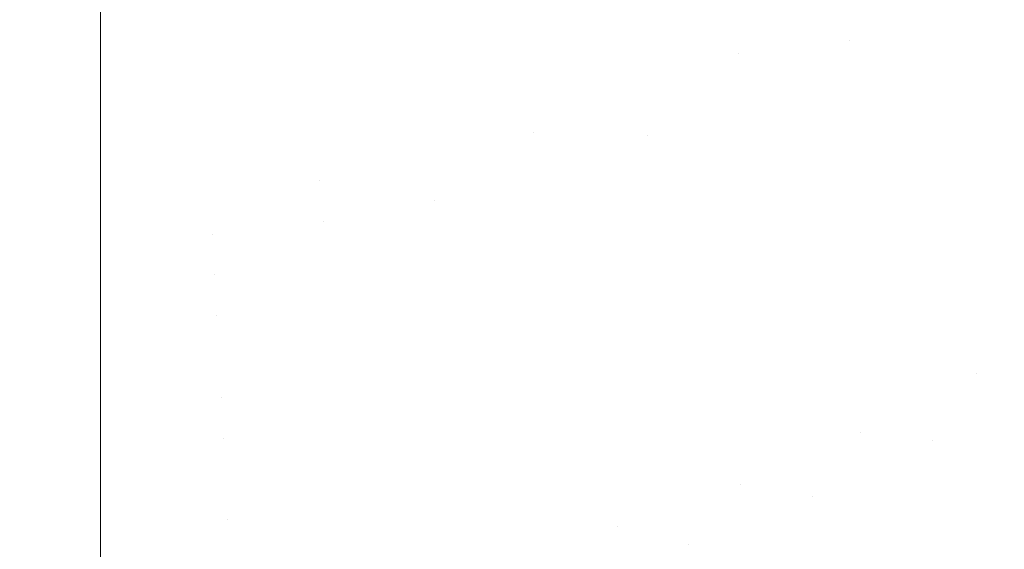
# Model space of a CAD drawing. Header units: centimetres. Extents: x -21.6 to 22.7, y 3.4 to 5.2.
# Tile 205 of 256: x 7.6651 to 7.7212, y 3.7597 to 3.7898. Entities that reach past the tile are written whole.
import ezdxf

# ---------------------------------------------------------------- set-up
doc = ezdxf.new("R2010")
doc.units = ezdxf.units.CM
doc.header["$LTSCALE"] = 2.54
doc.layers.add('Lucido design-1', color=7, linetype='Continuous')

# ---------------------------------------------------------------- blocks, each defined once
blk = doc.blocks.new('Gruppo-4-1')
at = {"color": 7, "linetype": 'Continuous', "lineweight": 9}
blk.add_3dface([(-21.503423, 5.100212, -1872.215514), (-21.503423, 3.500212, -1872.215514), (22.630348, 3.500212, -1872.215514), (22.630348, 5.100212, -1872.215514)], dxfattribs=at)
for points, invisible_edges in [([(22.630348, 5.100212, -1873.015514), (22.630348, 3.500212, -1873.015514), (7.686575, 3.600896, -1873.015514), (7.695257, 3.601786, -1873.015514)], 10), ([(22.630348, 5.100212, -1873.015514), (7.695257, 3.601786, -1873.015514), (7.700788, 3.602588, -1873.015514)], 9), ([(7.700788, 3.602588, -1873.015514), (7.70392, 3.603043, -1873.015514), (22.630348, 5.100212, -1873.015514)], 10), ([(22.630348, 5.100212, -1873.015514), (7.70392, 3.603043, -1873.015514), (7.712563, 3.604668, -1873.015514)], 9), ([(22.630348, 5.100212, -1873.015514), (7.712563, 3.604668, -1873.015514), (7.721183, 3.606664, -1873.015514)], 9), ([(7.706036, 3.787877, -1872.617642), (7.705336, 3.790044, -1872.617183), (7.715978, 3.795921, -1872.617183), (7.716887, 3.79387, -1872.617642)], 15), ([(7.723983, 3.793382, -1872.618737), (7.71871, 3.789757, -1872.618737), (7.717798, 3.791814, -1872.61816), (7.722973, 3.795372, -1872.61816)], 15), ([(7.693455, 3.787899, -1872.616783), (7.692983, 3.790137, -1872.616439), (7.703943, 3.794357, -1872.616439), (7.704638, 3.792204, -1872.616783)], 15), ([(7.712379, 3.788582, -1872.61816), (7.706036, 3.787877, -1872.617642), (7.716887, 3.79387, -1872.617642)], 11), ([(7.716887, 3.79387, -1872.617642), (7.717798, 3.791814, -1872.61816), (7.712379, 3.788582, -1872.61816)], 11), ([(7.724994, 3.791391, -1872.619374), (7.719623, 3.787698, -1872.619374), (7.71871, 3.789757, -1872.618737), (7.723983, 3.793382, -1872.618737)], 15), ([(7.692513, 3.792364, -1872.616151), (7.692983, 3.790137, -1872.616439), (7.681501, 3.787526, -1872.616439), (7.681263, 3.789807, -1872.616151)], 15), ([(7.704638, 3.792204, -1872.616783), (7.705336, 3.790044, -1872.617183), (7.69393, 3.785653, -1872.617183), (7.693455, 3.787899, -1872.616783)], 15), ([(7.669748, 3.791496, -1872.615895), (7.669748, 3.787159, -1872.61637), (-6.542823, 3.787159, -1872.61637), (-6.542823, 3.791227, -1872.615924)], 10), ([(7.681263, 3.789807, -1872.616151), (7.669748, 3.787159, -1872.61637), (7.669748, 3.791496, -1872.615895)], 9), ([(7.712379, 3.788582, -1872.61816), (7.717798, 3.791814, -1872.61816), (7.71871, 3.789757, -1872.618737), (7.713189, 3.786462, -1872.618737)], 15), ([(7.720535, 3.785641, -1872.620072), (7.719623, 3.787698, -1872.619374), (7.724994, 3.791391, -1872.619374), (7.726004, 3.789401, -1872.620072)], 15), ([(7.681263, 3.789807, -1872.616151), (7.681501, 3.787526, -1872.616439), (7.669748, 3.787159, -1872.61637)], 11), ([(7.68174, 3.785235, -1872.616783), (7.681501, 3.787526, -1872.616439), (7.692983, 3.790137, -1872.616439), (7.693455, 3.787899, -1872.616783)], 15), ([(7.694405, 3.783399, -1872.617642), (7.69393, 3.785653, -1872.617183), (7.705336, 3.790044, -1872.617183), (7.706036, 3.787877, -1872.617642)], 15), ([(7.713189, 3.786462, -1872.618737), (7.71871, 3.789757, -1872.618737), (7.719623, 3.787698, -1872.619374), (7.713998, 3.784343, -1872.619374)], 15), ([(7.726004, 3.789401, -1872.620072), (7.727012, 3.787415, -1872.620832), (7.721445, 3.783587, -1872.620832), (7.720535, 3.785641, -1872.620072)], 15), ([(7.712379, 3.788582, -1872.61816), (7.706737, 3.785706, -1872.61816), (7.706036, 3.787877, -1872.617642)], 11), ([(7.713189, 3.786462, -1872.618737), (7.70744, 3.783532, -1872.618737), (7.706737, 3.785706, -1872.61816), (7.712379, 3.788582, -1872.61816)], 15), ([(7.669748, 3.782847, -1872.617033), (7.669748, 3.787159, -1872.61637), (7.681501, 3.787526, -1872.616439), (7.68174, 3.785235, -1872.616783)], 14), ([(7.693455, 3.787899, -1872.616783), (7.69393, 3.785653, -1872.617183), (7.68198, 3.782936, -1872.617183), (7.68174, 3.785235, -1872.616783)], 15), ([(7.700896, 3.783217, -1872.61816), (7.694405, 3.783399, -1872.617642), (7.706036, 3.787877, -1872.617642)], 11), ([(7.706036, 3.787877, -1872.617642), (7.706737, 3.785706, -1872.61816), (7.700896, 3.783217, -1872.61816)], 11), ([(7.714807, 3.782224, -1872.620072), (7.713998, 3.784343, -1872.619374), (7.719623, 3.787698, -1872.619374), (7.720535, 3.785641, -1872.620072)], 15), ([(7.669748, 3.782847, -1872.617033), (-6.542823, 3.782847, -1872.617033), (-6.542823, 3.787159, -1872.61637), (7.669748, 3.787159, -1872.61637)], 5), ([(7.713998, 3.784343, -1872.619374), (7.708142, 3.781358, -1872.619374), (7.70744, 3.783532, -1872.618737), (7.713189, 3.786462, -1872.618737)], 15), ([(7.700896, 3.783217, -1872.61816), (7.706737, 3.785706, -1872.61816), (7.70744, 3.783532, -1872.618737), (7.701487, 3.780996, -1872.618737)], 15), ([(7.68174, 3.785235, -1872.616783), (7.68198, 3.782936, -1872.617183), (7.669748, 3.782847, -1872.617033)], 11), ([(7.68222, 3.780629, -1872.617642), (7.68198, 3.782936, -1872.617183), (7.69393, 3.785653, -1872.617183), (7.694405, 3.783399, -1872.617642)], 15), ([(7.720535, 3.785641, -1872.620072), (7.721445, 3.783587, -1872.620832), (7.715615, 3.780109, -1872.620832), (7.714807, 3.782224, -1872.620072)], 15), ([(7.708844, 3.779185, -1872.620072), (7.708142, 3.781358, -1872.619374), (7.713998, 3.784343, -1872.619374), (7.714807, 3.782224, -1872.620072)], 15), ([(7.701487, 3.780996, -1872.618737), (7.70744, 3.783532, -1872.618737), (7.708142, 3.781358, -1872.619374), (7.702078, 3.778774, -1872.619374)], 15), ([(7.716421, 3.778, -1872.621652), (7.715615, 3.780109, -1872.620832), (7.721445, 3.783587, -1872.620832), (7.722353, 3.781539, -1872.621652)], 15), ([(7.669748, 3.779695, -1872.61766), (7.669748, 3.782847, -1872.617033), (7.68198, 3.782936, -1872.617183), (7.68222, 3.780629, -1872.617642)], 14), ([(7.688726, 3.779502, -1872.61816), (7.68222, 3.780629, -1872.617642), (7.694405, 3.783399, -1872.617642)], 11), ([(7.694405, 3.783399, -1872.617642), (7.694882, 3.781142, -1872.61816), (7.688726, 3.779502, -1872.61816)], 11), ([(7.700896, 3.783217, -1872.61816), (7.694882, 3.781142, -1872.61816), (7.694405, 3.783399, -1872.617642)], 11), ([(7.701487, 3.780996, -1872.618737), (7.695359, 3.778881, -1872.618737), (7.694882, 3.781142, -1872.61816), (7.700896, 3.783217, -1872.61816)], 15), ([(-6.542823, 3.779695, -1872.61766), (-6.542823, 3.782847, -1872.617033), (7.669748, 3.782847, -1872.617033), (7.669748, 3.779695, -1872.61766)], 10), ([(7.714807, 3.782224, -1872.620072), (7.715615, 3.780109, -1872.620832), (7.709545, 3.777015, -1872.620832), (7.708844, 3.779185, -1872.620072)], 15), ([(7.70267, 3.776554, -1872.620072), (7.702078, 3.778774, -1872.619374), (7.708142, 3.781358, -1872.619374), (7.708844, 3.779185, -1872.620072)], 15), ([(7.722353, 3.781539, -1872.621652), (7.723258, 3.779498, -1872.622535), (7.717223, 3.775898, -1872.622535), (7.716421, 3.778, -1872.621652)], 15), ([(7.688726, 3.779502, -1872.61816), (7.694882, 3.781142, -1872.61816), (7.695359, 3.778881, -1872.618737), (7.689086, 3.77721, -1872.618737)], 15), ([(7.702078, 3.778774, -1872.619374), (7.695836, 3.77662, -1872.619374), (7.695359, 3.778881, -1872.618737), (7.701487, 3.780996, -1872.618737)], 15), ([(7.669748, 3.779695, -1872.61766), (7.68222, 3.780629, -1872.617642), (7.682461, 3.778318, -1872.61816)], 11), ([(7.688726, 3.779502, -1872.61816), (7.682461, 3.778318, -1872.61816), (7.68222, 3.780629, -1872.617642)], 11), ([(7.710244, 3.774851, -1872.621652), (7.709545, 3.777015, -1872.620832), (7.715615, 3.780109, -1872.620832), (7.716421, 3.778, -1872.621652)], 15), ([(7.669748, 3.779695, -1872.61766), (7.669748, 3.778568, -1872.617884), (-6.542823, 3.778568, -1872.617884), (-6.542823, 3.779695, -1872.61766)], 10), ([(7.682461, 3.778318, -1872.61816), (7.669748, 3.778568, -1872.617884), (7.669748, 3.779695, -1872.61766)], 9), ([(7.689086, 3.77721, -1872.618737), (7.682703, 3.776003, -1872.618737), (7.682461, 3.778318, -1872.61816), (7.688726, 3.779502, -1872.61816)], 15), ([(7.708844, 3.779185, -1872.620072), (7.709545, 3.777015, -1872.620832), (7.70326, 3.774337, -1872.620832), (7.70267, 3.776554, -1872.620072)], 15), ([(7.718022, 3.773806, -1872.62348), (7.717223, 3.775898, -1872.622535), (7.723258, 3.779498, -1872.622535), (7.724158, 3.777466, -1872.62348)], 15), ([(-6.542823, 3.777366, -1872.618179), (-6.542823, 3.778568, -1872.617884), (7.669748, 3.778568, -1872.617884), (7.669748, 3.777366, -1872.618179)], 10), ([(7.669748, 3.778568, -1872.617884), (7.682461, 3.778318, -1872.61816), (7.676123, 3.777601, -1872.61816)], 11), ([(7.676123, 3.777601, -1872.61816), (7.669748, 3.777366, -1872.618179), (7.669748, 3.778568, -1872.617884)], 9), ([(7.689086, 3.77721, -1872.618737), (7.695359, 3.778881, -1872.618737), (7.695836, 3.77662, -1872.619374), (7.689447, 3.774918, -1872.619374)], 15), ([(7.696313, 3.77436, -1872.620072), (7.695836, 3.77662, -1872.619374), (7.702078, 3.778774, -1872.619374), (7.70267, 3.776554, -1872.620072)], 15), ([(7.676123, 3.777601, -1872.61816), (7.682461, 3.778318, -1872.61816), (7.682703, 3.776003, -1872.618737), (7.676244, 3.775273, -1872.618737)], 15), ([(7.716421, 3.778, -1872.621652), (7.717223, 3.775898, -1872.622535), (7.71094, 3.772695, -1872.622535), (7.710244, 3.774851, -1872.621652)], 15), ([(7.669748, 3.777366, -1872.618179), (7.669748, 3.77433, -1872.618921), (-6.542823, 3.77433, -1872.618921), (-6.542823, 3.777366, -1872.618179)], 10), ([(7.676244, 3.775273, -1872.618737), (7.669748, 3.77433, -1872.618921), (7.669748, 3.777366, -1872.618179), (7.676123, 3.777601, -1872.61816)], 13), ([(7.724158, 3.777466, -1872.62348), (7.725053, 3.775447, -1872.624487), (7.718817, 3.771726, -1872.624487), (7.718022, 3.773806, -1872.62348)], 15), ([(7.689447, 3.774918, -1872.619374), (7.682944, 3.773689, -1872.619374), (7.682703, 3.776003, -1872.618737), (7.689086, 3.77721, -1872.618737)], 15), ([(7.703848, 3.772126, -1872.621652), (7.70326, 3.774337, -1872.620832), (7.709545, 3.777015, -1872.620832), (7.710244, 3.774851, -1872.621652)], 15), ([(7.689807, 3.772627, -1872.620072), (7.689447, 3.774918, -1872.619374), (7.695836, 3.77662, -1872.619374), (7.696313, 3.77436, -1872.620072)], 15), ([(7.70267, 3.776554, -1872.620072), (7.70326, 3.774337, -1872.620832), (7.696789, 3.772104, -1872.620832), (7.696313, 3.77436, -1872.620072)], 15), ([(7.676244, 3.775273, -1872.618737), (7.682703, 3.776003, -1872.618737), (7.682944, 3.773689, -1872.619374), (7.676365, 3.772945, -1872.619374)], 15), ([(7.711633, 3.770549, -1872.62348), (7.71094, 3.772695, -1872.622535), (7.717223, 3.775898, -1872.622535), (7.718022, 3.773806, -1872.62348)], 15), ([(7.676365, 3.772945, -1872.619374), (7.669748, 3.77433, -1872.618921), (7.676244, 3.775273, -1872.618737)], 11), ([(7.719606, 3.76966, -1872.625555), (7.718817, 3.771726, -1872.624487), (7.725053, 3.775447, -1872.624487), (7.725943, 3.773441, -1872.625555)], 15), ([(7.683186, 3.771375, -1872.620072), (7.682944, 3.773689, -1872.619374), (7.689447, 3.774918, -1872.619374), (7.689807, 3.772627, -1872.620072)], 15), ([(7.710244, 3.774851, -1872.621652), (7.71094, 3.772695, -1872.622535), (7.704435, 3.769923, -1872.622535), (7.703848, 3.772126, -1872.621652)], 15), ([(7.669748, 3.770141, -1872.620142), (-6.542823, 3.770141, -1872.620142), (-6.542823, 3.77433, -1872.618921), (7.669748, 3.77433, -1872.618921)], 5), ([(7.669748, 3.770141, -1872.620142), (7.669748, 3.77433, -1872.618921), (7.676365, 3.772945, -1872.619374)], 10), ([(7.696313, 3.77436, -1872.620072), (7.696789, 3.772104, -1872.620832), (7.690166, 3.77034, -1872.620832), (7.689807, 3.772627, -1872.620072)], 15), ([(7.697264, 3.769854, -1872.621652), (7.696789, 3.772104, -1872.620832), (7.70326, 3.774337, -1872.620832), (7.703848, 3.772126, -1872.621652)], 15), ([(7.676486, 3.770618, -1872.620072), (7.676365, 3.772945, -1872.619374), (7.682944, 3.773689, -1872.619374), (7.683186, 3.771375, -1872.620072)], 15), ([(7.718022, 3.773806, -1872.62348), (7.718817, 3.771726, -1872.624487), (7.712323, 3.768416, -1872.624487), (7.711633, 3.770549, -1872.62348)], 15), ([(7.723641, 3.76948, -1872.626686), (7.719606, 3.76966, -1872.625555), (7.725943, 3.773441, -1872.625555)], 11), ([(7.676365, 3.772945, -1872.619374), (7.676486, 3.770618, -1872.620072), (7.669748, 3.770141, -1872.620142)], 11), ([(7.689807, 3.772627, -1872.620072), (7.690166, 3.77034, -1872.620832), (7.683426, 3.769066, -1872.620832), (7.683186, 3.771375, -1872.620072)], 15), ([(7.705019, 3.767731, -1872.62348), (7.704435, 3.769923, -1872.622535), (7.71094, 3.772695, -1872.622535), (7.711633, 3.770549, -1872.62348)], 15), ([(7.690525, 3.768059, -1872.621652), (7.690166, 3.77034, -1872.620832), (7.696789, 3.772104, -1872.620832), (7.697264, 3.769854, -1872.621652)], 15), ([(7.703848, 3.772126, -1872.621652), (7.704435, 3.769923, -1872.622535), (7.697738, 3.767612, -1872.622535), (7.697264, 3.769854, -1872.621652)], 15), ([(7.713007, 3.766297, -1872.625555), (7.712323, 3.768416, -1872.624487), (7.718817, 3.771726, -1872.624487), (7.719606, 3.76966, -1872.625555)], 15), ([(7.683186, 3.771375, -1872.620072), (7.683426, 3.769066, -1872.620832), (7.676607, 3.768295, -1872.620832), (7.676486, 3.770618, -1872.620072)], 15), ([(7.669748, 3.770141, -1872.620142), (7.676486, 3.770618, -1872.620072), (7.676607, 3.768295, -1872.620832)], 11), ([(7.669748, 3.76601, -1872.621545), (-6.542823, 3.76601, -1872.621545), (-6.542823, 3.770141, -1872.620142), (7.669748, 3.770141, -1872.620142)], 5), ([(7.676607, 3.768295, -1872.620832), (7.669748, 3.76601, -1872.621545), (7.669748, 3.770141, -1872.620142)], 9), ([(7.683667, 3.766762, -1872.621652), (7.683426, 3.769066, -1872.620832), (7.690166, 3.77034, -1872.620832), (7.690525, 3.768059, -1872.621652)], 15), ([(7.711633, 3.770549, -1872.62348), (7.712323, 3.768416, -1872.624487), (7.705599, 3.765551, -1872.624487), (7.705019, 3.767731, -1872.62348)], 15), ([(7.697264, 3.769854, -1872.621652), (7.697738, 3.767612, -1872.622535), (7.690882, 3.765786, -1872.622535), (7.690525, 3.768059, -1872.621652)], 15), ([(7.698209, 3.765381, -1872.62348), (7.697738, 3.767612, -1872.622535), (7.704435, 3.769923, -1872.622535), (7.705019, 3.767731, -1872.62348)], 15), ([(7.717069, 3.765847, -1872.626686), (7.713007, 3.766297, -1872.625555), (7.719606, 3.76966, -1872.625555)], 11), ([(7.719606, 3.76966, -1872.625555), (7.720388, 3.767611, -1872.626686), (7.717069, 3.765847, -1872.626686)], 11), ([(7.723641, 3.76948, -1872.626686), (7.720388, 3.767611, -1872.626686), (7.719606, 3.76966, -1872.625555)], 11), ([(7.724467, 3.767478, -1872.627877), (7.721164, 3.76558, -1872.627877), (7.720388, 3.767611, -1872.626686), (7.723641, 3.76948, -1872.626686)], 15), ([(7.676728, 3.765978, -1872.621652), (7.676607, 3.768295, -1872.620832), (7.683426, 3.769066, -1872.620832), (7.683667, 3.766762, -1872.621652)], 15), ([(7.706175, 3.763386, -1872.625555), (7.705599, 3.765551, -1872.624487), (7.712323, 3.768416, -1872.624487), (7.713007, 3.766297, -1872.625555)], 15), ([(7.669748, 3.76601, -1872.621545), (7.676607, 3.768295, -1872.620832), (7.676728, 3.765978, -1872.621652)], 11), ([(7.690525, 3.768059, -1872.621652), (7.690882, 3.765786, -1872.622535), (7.683906, 3.764467, -1872.622535), (7.683667, 3.766762, -1872.621652)], 15), ([(7.691238, 3.763524, -1872.62348), (7.690882, 3.765786, -1872.622535), (7.697738, 3.767612, -1872.622535), (7.698209, 3.765381, -1872.62348)], 15), ([(7.705019, 3.767731, -1872.62348), (7.705599, 3.765551, -1872.624487), (7.698677, 3.763162, -1872.624487), (7.698209, 3.765381, -1872.62348)], 15), ([(7.717069, 3.765847, -1872.626686), (7.720388, 3.767611, -1872.626686), (7.721164, 3.76558, -1872.627877), (7.717793, 3.76379, -1872.627877)], 15), ([(7.725283, 3.765497, -1872.62913), (7.721931, 3.76357, -1872.62913), (7.721164, 3.76558, -1872.627877), (7.724467, 3.767478, -1872.627877)], 15), ([(7.683667, 3.766762, -1872.621652), (7.683906, 3.764467, -1872.622535), (7.676848, 3.763669, -1872.622535), (7.676728, 3.765978, -1872.621652)], 15), ([(7.710244, 3.762657, -1872.626686), (7.706175, 3.763386, -1872.625555), (7.713007, 3.766297, -1872.625555)], 11), ([(7.713007, 3.766297, -1872.625555), (7.713686, 3.764195, -1872.626686), (7.710244, 3.762657, -1872.626686)], 11), ([(7.717069, 3.765847, -1872.626686), (7.713686, 3.764195, -1872.626686), (7.713007, 3.766297, -1872.625555)], 11), ([(7.669748, 3.761944, -1872.623126), (-6.542823, 3.761944, -1872.623126), (-6.542823, 3.76601, -1872.621545), (7.669748, 3.76601, -1872.621545)], 5), ([(7.676728, 3.765978, -1872.621652), (7.676848, 3.763669, -1872.622535), (7.669748, 3.761944, -1872.623126), (7.669748, 3.76601, -1872.621545)], 11), ([(7.684144, 3.762183, -1872.62348), (7.683906, 3.764467, -1872.622535), (7.690882, 3.765786, -1872.622535), (7.691238, 3.763524, -1872.62348)], 15), ([(7.699142, 3.760959, -1872.625555), (7.698677, 3.763162, -1872.624487), (7.705599, 3.765551, -1872.624487), (7.706175, 3.763386, -1872.625555)], 15), ([(7.717793, 3.76379, -1872.627877), (7.714359, 3.762112, -1872.627877), (7.713686, 3.764195, -1872.626686), (7.717069, 3.765847, -1872.626686)], 15), ([(7.717793, 3.76379, -1872.627877), (7.721164, 3.76558, -1872.627877), (7.721931, 3.76357, -1872.62913), (7.718511, 3.761753, -1872.62913)], 15), ([(7.698209, 3.765381, -1872.62348), (7.698677, 3.763162, -1872.624487), (7.691592, 3.761275, -1872.624487), (7.691238, 3.763524, -1872.62348)], 15), ([(7.676967, 3.761372, -1872.62348), (7.676848, 3.763669, -1872.622535), (7.683906, 3.764467, -1872.622535), (7.684144, 3.762183, -1872.62348)], 15), ([(7.710244, 3.762657, -1872.626686), (7.713686, 3.764195, -1872.626686), (7.714359, 3.762112, -1872.627877), (7.710865, 3.76055, -1872.627877)], 15), ([(7.669748, 3.761944, -1872.623126), (7.676848, 3.763669, -1872.622535), (7.676967, 3.761372, -1872.62348)], 11), ([(7.691238, 3.763524, -1872.62348), (7.691592, 3.761275, -1872.624487), (7.684381, 3.759912, -1872.624487), (7.684144, 3.762183, -1872.62348)], 15), ([(7.703199, 3.759942, -1872.626686), (7.699142, 3.760959, -1872.625555), (7.706175, 3.763386, -1872.625555)], 11), ([(7.706175, 3.763386, -1872.625555), (7.706747, 3.761238, -1872.626686), (7.703199, 3.759942, -1872.626686)], 11), ([(7.710244, 3.762657, -1872.626686), (7.706747, 3.761238, -1872.626686), (7.706175, 3.763386, -1872.625555)], 11), ([(7.718511, 3.761753, -1872.62913), (7.715025, 3.76005, -1872.62913), (7.714359, 3.762112, -1872.627877), (7.717793, 3.76379, -1872.627877)], 15), ([(7.718511, 3.761753, -1872.62913), (7.721931, 3.76357, -1872.62913), (7.72269, 3.761584, -1872.630442), (7.71922, 3.75974, -1872.630442)], 15), ([(7.691943, 3.759041, -1872.625555), (7.691592, 3.761275, -1872.624487), (7.698677, 3.763162, -1872.624487), (7.699142, 3.760959, -1872.625555)], 15), ([(7.684144, 3.762183, -1872.62348), (7.684381, 3.759912, -1872.624487), (7.677086, 3.759087, -1872.624487), (7.676967, 3.761372, -1872.62348)], 15), ([(7.710865, 3.76055, -1872.627877), (7.707314, 3.75911, -1872.627877), (7.706747, 3.761238, -1872.626686), (7.710244, 3.762657, -1872.626686)], 15), ([(7.669748, 3.75795, -1872.624883), (-6.542823, 3.75795, -1872.624883), (-6.542823, 3.761944, -1872.623126), (7.669748, 3.761944, -1872.623126)], 5), ([(7.676967, 3.761372, -1872.62348), (7.677086, 3.759087, -1872.624487), (7.669748, 3.75795, -1872.624883), (7.669748, 3.761944, -1872.623126)], 11), ([(7.710865, 3.76055, -1872.627877), (7.714359, 3.762112, -1872.627877), (7.715025, 3.76005, -1872.62913), (7.711478, 3.758466, -1872.62913)], 15), ([(7.71922, 3.75974, -1872.630442), (7.715683, 3.758012, -1872.630442), (7.715025, 3.76005, -1872.62913), (7.718511, 3.761753, -1872.62913)], 15), ([(7.684616, 3.757656, -1872.625555), (7.684381, 3.759912, -1872.624487), (7.691592, 3.761275, -1872.624487), (7.691943, 3.759041, -1872.625555)], 15), ([(7.703199, 3.759942, -1872.626686), (7.706747, 3.761238, -1872.626686), (7.707314, 3.75911, -1872.627877), (7.703711, 3.757794, -1872.627877)], 15), ([(7.71922, 3.75974, -1872.630442), (7.72269, 3.761584, -1872.630442), (7.723439, 3.759622, -1872.631814), (7.71992, 3.757753, -1872.631814)], 15), ([(7.695966, 3.757733, -1872.626686), (7.691943, 3.759041, -1872.625555), (7.699142, 3.760959, -1872.625555)], 11), ([(7.699142, 3.760959, -1872.625555), (7.699603, 3.758773, -1872.626686), (7.695966, 3.757733, -1872.626686)], 11), ([(7.703199, 3.759942, -1872.626686), (7.699603, 3.758773, -1872.626686), (7.699142, 3.760959, -1872.625555)], 11), ([(7.711478, 3.758466, -1872.62913), (7.707875, 3.757004, -1872.62913), (7.707314, 3.75911, -1872.627877), (7.710865, 3.76055, -1872.627877)], 15), ([(7.677204, 3.756818, -1872.625555), (7.677086, 3.759087, -1872.624487), (7.684381, 3.759912, -1872.624487), (7.684616, 3.757656, -1872.625555)], 15), ([(7.703711, 3.757794, -1872.627877), (7.700061, 3.756607, -1872.627877), (7.699603, 3.758773, -1872.626686), (7.703199, 3.759942, -1872.626686)], 15), ([(7.711478, 3.758466, -1872.62913), (7.715025, 3.76005, -1872.62913), (7.715683, 3.758012, -1872.630442), (7.712085, 3.756405, -1872.630442)], 15), ([(7.71992, 3.757753, -1872.631814), (7.716333, 3.756, -1872.631814), (7.715683, 3.758012, -1872.630442), (7.71922, 3.75974, -1872.630442)], 15)]:
    blk.add_3dface(points, dxfattribs=dict(at, invisible_edges=invisible_edges))
blk = doc.blocks.new('Gruppo-5-1')
at = {"color": 7}
blk.add_blockref('Gruppo-4-1', (0, 0), dxfattribs=at)

msp = doc.modelspace()

# ---------------------------------------------------------------- block references
at = {"layer": 'Lucido design-1', "color": 7}
msp.add_blockref('Gruppo-5-1', (0, 0), dxfattribs=at)

doc.saveas('drawing.dxf')
